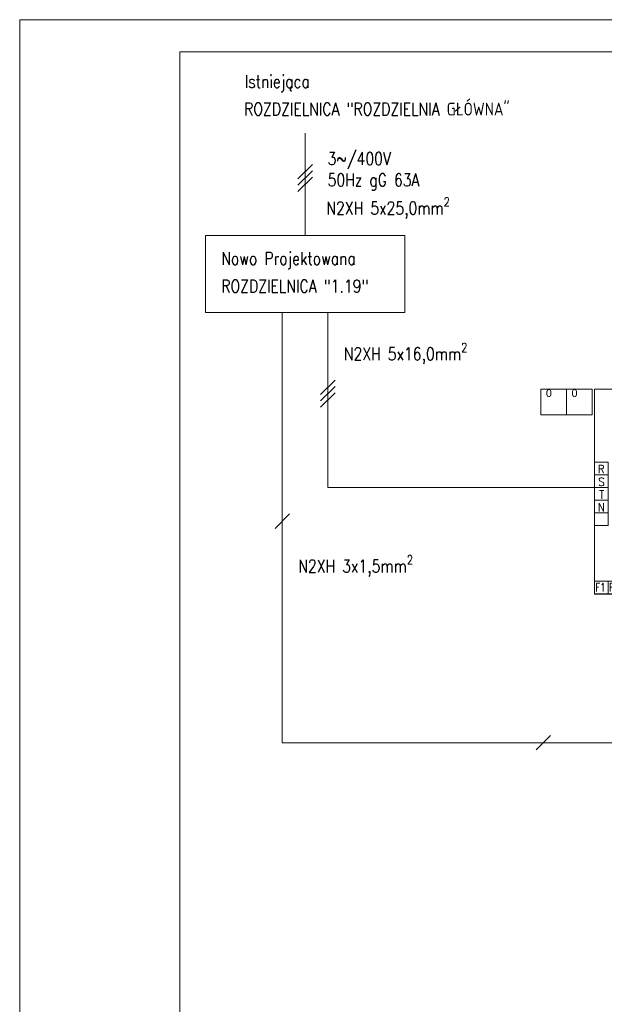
# Model space of a CAD drawing. Header units: millimetres. Extents: x -9135 to 5893, y -4564 to 1826.
# Tile 9 of 20: x -9135 to -8223, y 288 to 1826. Entities that reach past the tile are written whole.
import ezdxf
from ezdxf.enums import TextEntityAlignment as Align

# ---------------------------------------------------------------- set-up
doc = ezdxf.new("R2010")
doc.units = ezdxf.units.MM
doc.layers.get('0').update_dxf_attribs({"lineweight": 13})
for name, color, linetype, lineweight in [('DVM_OUTDOOR', 4, 'Continuous', 20), ('DVM_OUTDOOR_TP', 4, 'Continuous', 20), ('DVM_POWER', 1, 'Continuous', 20), ('DVM_TEXT', 250, 'Continuous', 13), ('opis', 250, 'Continuous', 13)]:
    doc.layers.add(name, color=color, linetype=linetype, lineweight=lineweight)
doc.styles.add('DVM_ARIAL', font='arial.ttf')
doc.styles.add('DVM_TEXT', font='romans.shx', dxfattribs={"bigfont": 'WHGTXT.SHX'})
doc.styles.get("Standard").update_dxf_attribs({"font": 'romans.shx'})

# ---------------------------------------------------------------- blocks, each defined once
blk = doc.blocks.new('WR_OD_RSTN')
at = {"layer": 'DVM_OUTDOOR'}
for p, q in [((0.0665, 0.5829), (0, 0.5829)), ((0.0665, 0.5209), (0, 0.5209)), ((0.0665, 0.4589), (0, 0.4589)), ((0.0665, 0.3969), (0, 0.3969))]:
    blk.add_line(p, q, dxfattribs=at)
for points in [[(0, 0), (1, 0), (1, 1), (0, 1)], [(0, 0.6449), (0.0665, 0.6449), (0.0665, 0.3349), (0, 0.3349)], [(0, 0.0012), (0.0665, 0.0012), (0.0665, 0.0633), (0, 0.0633)], [(0.0665, 0.0012), (0.133, 0.0012), (0.133, 0.0633), (0.0665, 0.0633)]]:
    blk.add_lwpolyline(points, close=True, dxfattribs=at)
blk.add_lwpolyline([(0.0665, 0.3633, 0, 0, 0), (0.0344, 0.3633, 0.0568, 0, 0), (0, 0.3633, 0, 0, 0)], format="xyseb", dxfattribs=at)
at = {"layer": 'DVM_OUTDOOR_TP'}
for points in [[(0.8433, 0), (0.9335, 0), (0.9335, 0.0621), (0.8433, 0.0621)], [(0.9335, 0), (1, 0), (1, 0.0621), (0.9335, 0.0621)]]:
    blk.add_lwpolyline(points, close=True, dxfattribs=at)
at = {"layer": 'DVM_OUTDOOR', "style": 'DVM_TEXT'}
for s, width, p in [('R', 0.9, (0.0162, 0.5902)), ('S', 0.9, (0.0183, 0.5282)), ('T', 0.9, (0.0226, 0.4662)), ('N', 0.9, (0.0162, 0.4042)), ('F1', 0.75, (0.0042, 0.0133)), ('F2', 0.75, (0.0707, 0.0133))]:
    blk.add_text(s, height=0.04, dxfattribs=dict(at, width=width)).set_placement(p)
at = {"layer": 'DVM_OUTDOOR_TP', "style": 'DVM_TEXT', "width": 0.75}
for s, p in [('OF1', (0.8438, 0.012)), ('F2', (0.9377, 0.012))]:
    blk.add_text(s, height=0.04, dxfattribs=at).set_placement(p)

msp = doc.modelspace()

# ---------------------------------------------------------------- linework, layer by layer
for points in [[(-9135.4, -1144.2), (-9135.4, 1825.8), (-2018.5, 1825.8), (-2018.5, -1144.2)], [(-8885.4, -1094.2), (-8885.4, 1775.8), (-2068.5, 1775.8), (-2068.5, -1094.2)]]:
    msp.add_lwpolyline(points, close=True)
at = {"layer": 'DVM_OUTDOOR'}
for points in [[(-8322.2, 1248.5), (-8322.2, 1208.5), (-8242.2, 1208.5), (-8242.2, 1248.5), (-8322.2, 1248.5)], [(-8322.2, 1248.5), (-8322.2, 1208.5), (-8242.2, 1208.5), (-8242.2, 1248.5), (-8322.2, 1248.5)], [(-8282.2, 1208.5), (-8282.2, 1248.5)], [(-8282.2, 1208.5), (-8282.2, 1248.5)]]:
    msp.add_lwpolyline(points, dxfattribs=at)
at = {"layer": 'DVM_POWER'}
for points in [[(-8690, 1488.5), (-8690, 1648.5)], [(-8678.7, 1599.8), (-8701.3, 1577.2)], [(-8678.7, 1589.8), (-8701.3, 1567.2)], [(-8678.7, 1579.8), (-8701.3, 1557.2)], [(-8845.6, 1488.5), (-8845.6, 1368.5), (-8534.5, 1368.5), (-8534.5, 1488.5), (-8845.6, 1488.5)], [(-8725.6, 696.5), (-8725.6, 1368.5)], [(-8238.2, 1094.9), (-8654.5, 1094.9), (-8654.5, 1368.5)], [(-8643.2, 1263), (-8665.8, 1240.4)], [(-8643.2, 1253), (-8665.8, 1230.4)], [(-8643.2, 1243), (-8665.8, 1220.4)], [(-8714.2, 1053.8), (-8736.9, 1031.2)], [(-8306.9, 707.8), (-8329.5, 685.2)], [(-5155.4, 696.5), (-8725.6, 696.5)]]:
    msp.add_lwpolyline(points, dxfattribs=at)

# ---------------------------------------------------------------- block references
at = {"layer": 'DVM_OUTDOOR', "xscale": 320, "yscale": 320, "zscale": 0.4}
msp.add_blockref('WR_OD_RSTN', (-8238.2, 928.5), dxfattribs=at)

# ---------------------------------------------------------------- texts
at = {"layer": 'DVM_TEXT', "style": 'DVM_ARIAL'}
for p in [(-8314.2, 1248.5), (-8274.2, 1248.5)]:
    msp.add_text('0', height=12, dxfattribs=at).set_placement(p, align=Align.TOP_LEFT)
at = {"layer": 'opis', "char_height": 20, "attachment_point": 1}
for s, insert, width in [('\\W0.8;Istniejąca', (-8784.3, 1739.3), 454.64), ('{\\W0.8;ROZDZIELNICA "ROZDZIELNIA GŁÓWNA"}', (-8785.2, 1696.2), 551.833), ('{\\W0.8;3~/400V\\P50Hz gG 63A}', (-8654.9, 1618.9), 454.64), ('\\A1;{\\W0.8;N2XH 5x25,0mm\\H0.7x;\\S2^ ;}', (-8656.8, 1548.3), 409.303), ('\\A1;{\\W0.8;N2XH 5x16,0mm\\H0.7x;\\S2^ ;}', (-8629.6, 1320.7), 334.632), ('\\A1;{\\W0.8;N2XH 3x1,5mm\\H0.7x;\\S2^ ;}', (-8700.7, 989.2), 334.632)]:
    msp.add_mtext(s, dxfattribs=dict(at, insert=insert, width=width))
at = {"layer": 'opis', "color": 5, "char_height": 20, "attachment_point": 1}
for s, insert, width in [('\\W0.8;Nowo Projektowana', (-8820.8, 1462.8), 269.911), ('\\W0.8;ROZDZIELNICA "1.19"', (-8820.8, 1419.6), 454.64)]:
    msp.add_mtext(s, dxfattribs=dict(at, insert=insert, width=width))

doc.saveas('drawing.dxf')
